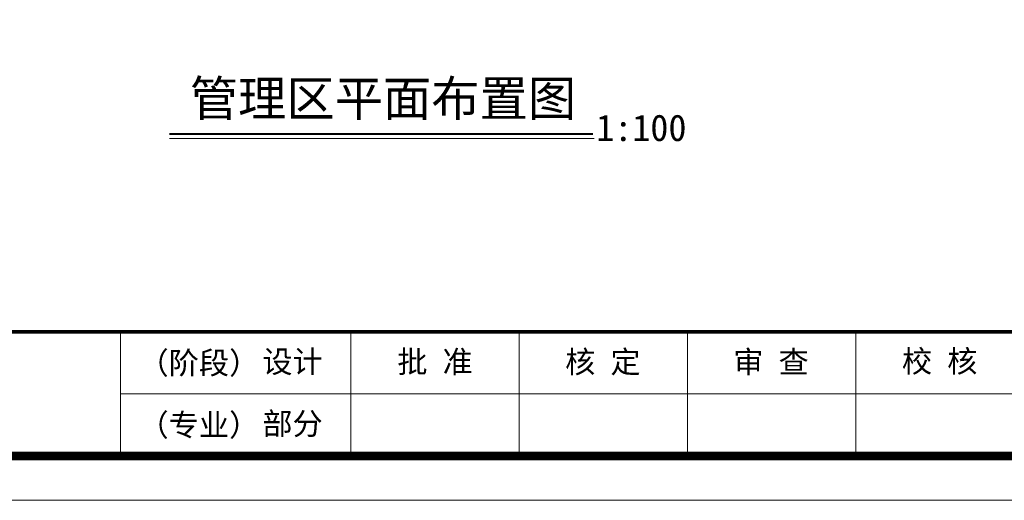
# Model space of a CAD drawing. Extents: x -27255 to 1448651, y 31034 to 8081248.
# Tile 11 of 198: x 583697 to 583808, y 3855659 to 3855713. Entities that reach past the tile are written whole.
import ezdxf
from ezdxf.enums import TextEntityAlignment as Align

# ---------------------------------------------------------------- set-up
doc = ezdxf.new("R2010")
doc.units = 0
doc.layers.get('0').update_dxf_attribs({"linetype": 'CONTINUOUS'})
for name, color, linetype, lineweight in [('0.13填充', 8, 'CONTINUOUS', 9), ('图框', 7, 'CONTINUOUS', 20), ('文字', 7, 'CONTINUOUS', 15)]:
    doc.layers.add(name, color=color, linetype=linetype, lineweight=lineweight)
doc.styles.add('-仿宋_GB2312', font='FangSong_GB2312.ttf')
doc.styles.add('LYJFS', font='times.ttf', dxfattribs={"width": 0.7})
doc.styles.add('宋体', font='FangSong_GB2312.ttf')

# ---------------------------------------------------------------- blocks, each defined once
blk = doc.blocks.new('d4trtg')
for p, q in [((655949.8, 3899795.5), (655949.8, 3899655.4)), ((656210, 3899795.5), (656210, 3899655.4)), ((656400.1, 3899795.5), (656400.1, 3899655.4)), ((656590.2, 3899795.5), (656590.2, 3899655.4)), ((656780.4, 3899795.5), (656780.4, 3899655.4))]:
    blk.add_line(p, q)
at = {"lineweight": 0}
for p, q in [((658021.2, 3899725.4), (655949.8, 3899725.4)), ((658071.2, 3899605.3), (653868.4, 3899605.3))]:
    blk.add_line(p, q, dxfattribs=at)
at = {"lineweight": 0, "const_width": 10}
blk.add_lwpolyline([(654118.6, 3902527.3), (658021.2, 3902527.3), (658021.2, 3899655.4), (654118.6, 3899655.4)], close=True, dxfattribs=at)
at = {"lineweight": 0, "const_width": 4}
blk.add_lwpolyline([(658021.2, 3899795.5), (654118.6, 3899795.5)], dxfattribs=at)
at = {"style": 'LYJFS'}
for s, p in [('（阶段）', (656038.2, 3899760.4)), ('（专业）', (656038.2, 3899690.4))]:
    blk.add_text(s, height=25.02, dxfattribs=at).set_placement(p, align=Align.MIDDLE_CENTER)
at = {"char_height": 25.02, "attachment_point": 5, "style": '宋体'}
for s, insert in [('设计', (656144, 3899760.4)), ('批 准', (656305, 3899760.4)), ('核 定', (656494.6, 3899760.2)), ('审 查', (656684.6, 3899760.2)), ('校 核', (656875.1, 3899760.9)), ('部分', (656144, 3899690.4))]:
    blk.add_mtext(s, dxfattribs=dict(at, insert=insert))

msp = doc.modelspace()

# ---------------------------------------------------------------- linework, layer by layer
at = {"layer": '0.13填充', "lineweight": 40, "ltscale": 0.005}
msp.add_line((583713.53753, 3855700.09011), (583761.3671, 3855700.09011), dxfattribs=at)
at = {"layer": '0.13填充', "ltscale": 0.005}
msp.add_line((583713.53753, 3855699.57699), (583761.53213, 3855699.57699), dxfattribs=at)

# ---------------------------------------------------------------- block references
at = {"layer": '图框', "xscale": 0.09999999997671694, "yscale": 0.1000000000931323, "zscale": 0.1}
msp.add_blockref('d4trtg', (518113.04167, 3465698.20585), dxfattribs=at)

# ---------------------------------------------------------------- texts
at = {"layer": '文字', "color": 7, "attachment_point": 1, "style": '-仿宋_GB2312'}
for s, insert, char_height, width in [('管理区平面布置图', (583715.83754, 3855706.10111), 4, 89.51142), ('1:100', (583761.74745, 3855702.29133), 3, 10.2895474)]:
    msp.add_mtext(s, dxfattribs=dict(at, insert=insert, char_height=char_height, width=width))

doc.saveas('drawing.dxf')
